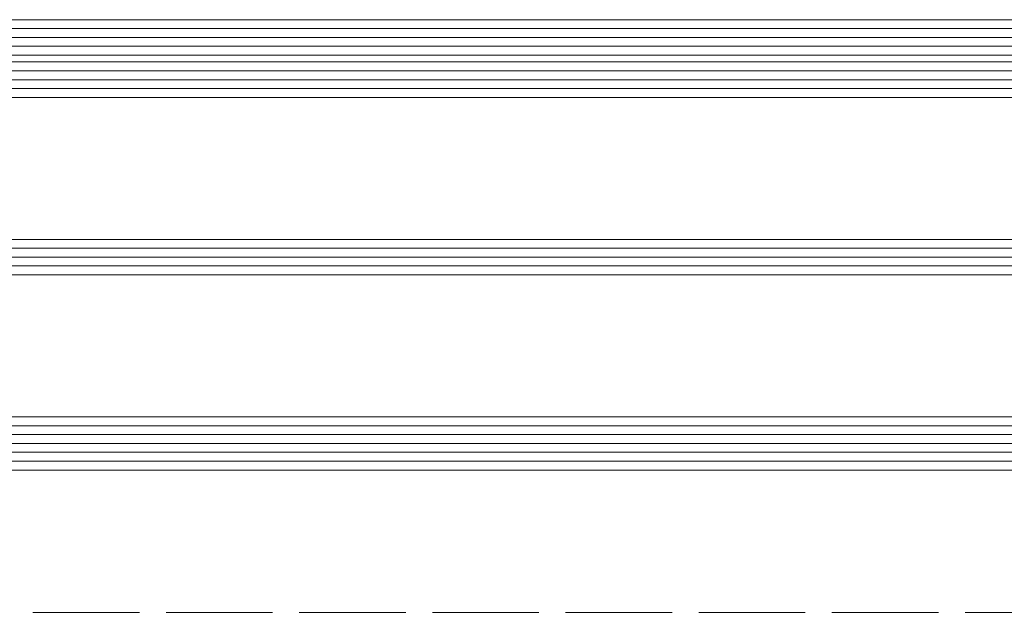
# Model space of a CAD drawing. Header units: inches. Extents: x 44881 to 156022, y 58140 to 83978.
# Tile 128 of 256: x 99535 to 99646, y 72431 to 72498. Entities that reach past the tile are written whole.
import ezdxf

# ---------------------------------------------------------------- set-up
doc = ezdxf.new("R2010")
doc.units = ezdxf.units.IN
doc.linetypes.add('ACAD_ISO02W100', pattern=[15, 12, -3])
for name, color, linetype, lineweight in [('!_A_03_ČIARKOVANÁ', 41, 'ACAD_ISO02W100', 13), ('_MB_kreskowanie_szklo_0.09', 157, 'Continuous', 9), ('_MB_szklo_0.15', 142, 'Continuous', 15)]:
    doc.layers.add(name, color=color, linetype=linetype, lineweight=lineweight)

# ---------------------------------------------------------------- blocks, each defined once
blk = doc.blocks.new('*U364')
at = {"layer": '_MB_kreskowanie_szklo_0.09'}
for points in [[(0, -1), (918, -1)], [(0, -2), (918, -2)], [(0, -3), (918, -3)], [(0, -4), (918, -4)], [(0, -5), (918, -5)], [(0, -23), (918, -23)], [(0, -24), (918, -24)], [(0, -25), (918, -25)], [(0, -43), (918, -43)], [(0, -44), (918, -44)], [(0, -45), (918, -45)], [(0, -47.76), (918, -47.76)], [(0, -48.76), (918, -48.76)], [(0, -49.76), (918, -49.76)]]:
    blk.add_lwpolyline(points, dxfattribs=at)
at = {"layer": '_MB_szklo_0.15'}
for points in [[(918, 0), (0, 0), (0, -6), (918, -6)], [(918, -22), (0, -22), (0, -26), (918, -26)], [(918, -42), (0, -42), (0, -46), (918, -46)], [(918, -46), (0, -46), (0, -46.76), (918, -46.76)], [(918, -46.76), (0, -46.76), (0, -50.76), (918, -50.76)]]:
    blk.add_lwpolyline(points, dxfattribs=at)

msp = doc.modelspace()

# ---------------------------------------------------------------- linework, layer by layer
at = {"layer": '!_A_03_ČIARKOVANÁ', "color": 14, "true_color": 0xa30000}
msp.add_lwpolyline([(93326.54, 72430.78), (109629.54, 72430.78)], dxfattribs=at)

# ---------------------------------------------------------------- block references
at = {"color": 14, "true_color": 0xa30000, "xscale": -1, "rotation": 180}
msp.add_blockref('*U364', (99472.54, 72446.82), dxfattribs=at)

doc.saveas('drawing.dxf')
